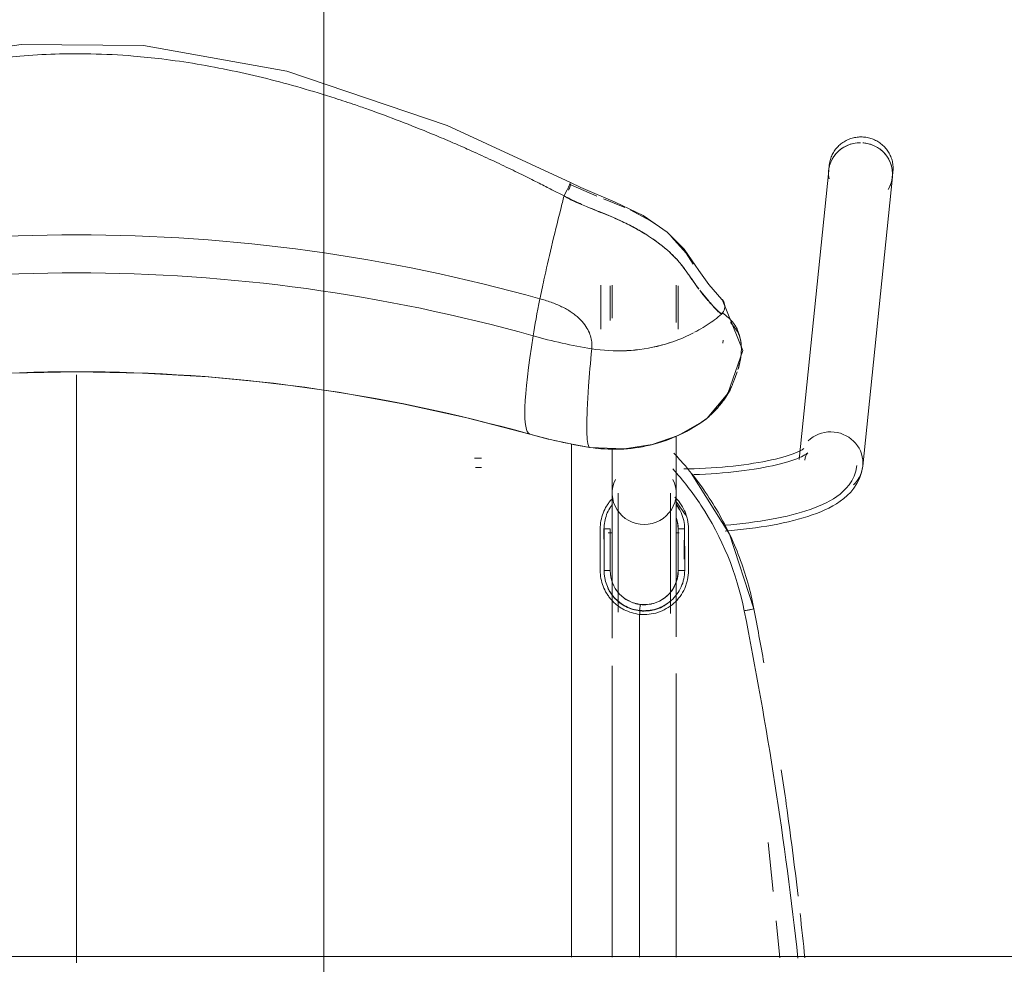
# Model space of a CAD drawing. Header units: metres. Extents: x 1.7 to 42.3, y -72.9 to -47.6.
# Tile 9 of 216: x 5.917 to 6.236, y -69.631 to -69.325. Entities that reach past the tile are written whole.
import ezdxf

# ---------------------------------------------------------------- set-up
doc = ezdxf.new("R2010")
doc.units = ezdxf.units.M
doc.layers.add('G-ANNO-SYMB', color=7, linetype='Continuous', lineweight=9)
doc.layers.add('I-FURN', color=7, linetype='Continuous', lineweight=18)

# ---------------------------------------------------------------- blocks, each defined once
blk = doc.blocks.new('FDE_CJU03_ConjuntoUsoMúltiplo_1mesa4cadeiras - CJU03_ConjuntoUsoMúltiplo_01mesa04cadeiras-V8-2PAV - FRIGORÍFICA')
at = {"layer": 'I-FURN', "color": 253, "true_color": 0xaaaaaa}
for p, q in [((-0.3, 0.6), (-0.3, -0.6)), ((-0.55193, -0.03541), (-0.5537, -0.03523)), ((-0.45849, -0.04502), (-0.55193, -0.03541)), ((-0.55582, -0.05582), (-0.55405, -0.056)), ((-0.55405, -0.056), (-0.46061, -0.06561)), ((-0.3116, -0.07301), (-0.2996, -0.07178)), ((-0.33687, -0.07562), (-0.32106, -0.07399)), ((-0.49824, -0.0902), (-0.49922, -0.09008)), ((-0.47274, -0.09698), (-0.47353, -0.09593)), ((-0.50275, -0.10465), (-0.51671, -0.10465)), ((-0.43821, -0.10465), (-0.43174, -0.10465)), ((-0.43689, -0.1043), (-0.43689, -0.1053)), ((-0.50487, -0.1053), (-0.51692, -0.1053)), ((-0.44977, -0.1053), (-0.46821, -0.1053)), ((-0.44512, -0.1053), (-0.44702, -0.1053)), ((-0.4383, -0.1053), (-0.44196, -0.1053)), ((-0.43689, -0.1053), (-0.43764, -0.1053)), ((-0.29977, -0.1053), (-0.39144, -0.1053)), ((-0.41172, -0.11702), (-0.41065, -0.11702)), ((-0.54208, -0.12192), (-0.54484, -0.12882)), ((-0.51692, -0.126), (-0.50627, -0.126)), ((-0.51671, -0.12665), (-0.50559, -0.12665)), ((-0.46385, -0.126), (-0.44977, -0.126)), ((-0.43821, -0.12665), (-0.43283, -0.12665)), ((-0.42471, -0.12665), (-0.43821, -0.12665)), ((-0.43689, -0.1273), (-0.43689, -0.12591)), ((-0.394, -0.126), (-0.29978, -0.126)), ((-0.51692, -0.12965), (-0.50275, -0.12965)), ((-0.54569, -0.13099), (-0.54942, -0.13933)), ((-0.55015, -0.1395), (-0.55004, -0.13957))]:
    blk.add_line(p, q, dxfattribs=at)
at = {"layer": 'I-FURN', "color": 253, "true_color": 0xaaaaaa, "flags": 128}
for points in [[(-0.5537, -0.03523), (-0.55411, -0.0352), (-0.55451, -0.03518), (-0.55492, -0.03518), (-0.55533, -0.0352), (-0.55574, -0.03523), (-0.55614, -0.03528), (-0.55655, -0.03535), (-0.55695, -0.03543), (-0.55734, -0.03553), (-0.55773, -0.03565), (-0.55812, -0.03578), (-0.5585, -0.03593), (-0.55888, -0.03609), (-0.55924, -0.03627), (-0.5596, -0.03647), (-0.55996, -0.03667), (-0.5603, -0.0369), (-0.56063, -0.03713), (-0.56096, -0.03738), (-0.56127, -0.03764), (-0.56158, -0.03792), (-0.56187, -0.0382), (-0.56215, -0.0385), (-0.56242, -0.03881), (-0.56268, -0.03913), (-0.56292, -0.03946), (-0.56315, -0.03979), (-0.56337, -0.04014), (-0.56357, -0.0405), (-0.56376, -0.04086), (-0.56394, -0.04123), (-0.5641, -0.04161), (-0.56424, -0.04199), (-0.56438, -0.04238), (-0.56449, -0.04277), (-0.56459, -0.04317), (-0.56468, -0.04357), (-0.56475, -0.04397), (-0.5648, -0.04438), (-0.56484, -0.04479), (-0.56486, -0.0452), (-0.56487, -0.04561), (-0.56486, -0.04602), (-0.56484, -0.04643), (-0.56479, -0.04683), (-0.56474, -0.04724), (-0.56467, -0.04764), (-0.56458, -0.04804), (-0.56447, -0.04844), (-0.56435, -0.04883), (-0.56422, -0.04922), (-0.56407, -0.0496), (-0.56391, -0.04998), (-0.56373, -0.05035), (-0.56353, -0.05071), (-0.56333, -0.05106), (-0.56311, -0.0514), (-0.56287, -0.05174), (-0.56262, -0.05206), (-0.56236, -0.05238), (-0.56209, -0.05269), (-0.56181, -0.05298), (-0.56151, -0.05326), (-0.5612, -0.05353), (-0.56088, -0.05379), (-0.56056, -0.05403), (-0.56022, -0.05426), (-0.55987, -0.05448), (-0.55952, -0.05468), (-0.55915, -0.05486), (-0.55878, -0.05504), (-0.55841, -0.05519), (-0.55802, -0.05533), (-0.55763, -0.05546), (-0.55724, -0.05557), (-0.55684, -0.05566), (-0.55682, -0.05567)], [(-0.45869, -0.04691), (-0.45691, -0.04723), (-0.45527, -0.04779), (-0.45379, -0.04853), (-0.4525, -0.04938), (-0.45136, -0.05032), (-0.45036, -0.05131), (-0.44947, -0.05234), (-0.44867, -0.05341), (-0.44795, -0.05451), (-0.44727, -0.05565), (-0.44665, -0.05683), (-0.44606, -0.05806), (-0.44551, -0.05932), (-0.44499, -0.06063), (-0.4445, -0.06199), (-0.44402, -0.0634), (-0.44358, -0.06485), (-0.44315, -0.06635), (-0.44274, -0.0679), (-0.44235, -0.06949), (-0.44199, -0.07113), (-0.44164, -0.07281), (-0.44131, -0.07454), (-0.441, -0.0763), (-0.44071, -0.07811), (-0.44044, -0.07995), (-0.44019, -0.08182), (-0.43996, -0.08373), (-0.43975, -0.08567), (-0.43956, -0.08764), (-0.43939, -0.08962)], [(-0.45849, -0.04502), (-0.45643, -0.04539), (-0.45453, -0.04604), (-0.45284, -0.04688), (-0.45136, -0.04786), (-0.45008, -0.04891), (-0.44897, -0.05002), (-0.44799, -0.05115), (-0.44712, -0.05232), (-0.44633, -0.05351), (-0.44561, -0.05473), (-0.44495, -0.05598), (-0.44434, -0.05727), (-0.44376, -0.05859), (-0.44322, -0.05996), (-0.4427, -0.06136), (-0.44222, -0.06281), (-0.44175, -0.06431), (-0.44132, -0.06585), (-0.4409, -0.06743), (-0.4405, -0.06906), (-0.44013, -0.07073), (-0.43978, -0.07244), (-0.43944, -0.0742), (-0.43913, -0.07599), (-0.43884, -0.07782), (-0.43856, -0.07969), (-0.43831, -0.08159), (-0.43808, -0.08352), (-0.43786, -0.08548), (-0.43767, -0.08746), (-0.4375, -0.08947)], [(-0.55682, -0.05567), (-0.55642, -0.05574), (-0.55601, -0.0558), (-0.55582, -0.05582)], [(-0.46276, -0.0628), (-0.46271, -0.06286), (-0.46257, -0.06303), (-0.46237, -0.06332), (-0.46213, -0.06372), (-0.46185, -0.06423), (-0.46155, -0.06484), (-0.46123, -0.06555), (-0.4609, -0.06635), (-0.46056, -0.06724), (-0.46023, -0.06822), (-0.45989, -0.06927), (-0.45956, -0.0704), (-0.45924, -0.0716), (-0.45892, -0.07287), (-0.45861, -0.07421), (-0.45832, -0.0756), (-0.45803, -0.07706), (-0.45776, -0.07856), (-0.4575, -0.08012), (-0.45726, -0.08172), (-0.45703, -0.08337), (-0.45682, -0.08506), (-0.45663, -0.08679), (-0.45645, -0.08855), (-0.45629, -0.09034), (-0.45615, -0.09216), (-0.45603, -0.094), (-0.45592, -0.09586), (-0.45584, -0.09774), (-0.45577, -0.09964)], [(-0.46042, -0.06372), (-0.46118, -0.06358), (-0.46182, -0.06337), (-0.46229, -0.06314), (-0.46259, -0.06294), (-0.46273, -0.06282), (-0.46276, -0.0628)], [(-0.46416, -0.06408), (-0.46411, -0.06414), (-0.46398, -0.06433), (-0.46379, -0.06464), (-0.46356, -0.06506), (-0.46329, -0.0656), (-0.463, -0.06624), (-0.46269, -0.06698), (-0.46238, -0.06781), (-0.46206, -0.06874), (-0.46174, -0.06974), (-0.46142, -0.07082), (-0.4611, -0.07198), (-0.46079, -0.07321), (-0.46049, -0.07451), (-0.4602, -0.07587), (-0.45992, -0.07729), (-0.45965, -0.07876), (-0.4594, -0.08029), (-0.45916, -0.08186), (-0.45894, -0.08348), (-0.45873, -0.08515), (-0.45853, -0.08685), (-0.45836, -0.08858), (-0.4582, -0.09035), (-0.45806, -0.09215), (-0.45793, -0.09397), (-0.45783, -0.09581), (-0.45774, -0.09767), (-0.45767, -0.09954), (-0.45763, -0.10142), (-0.4576, -0.1028)], [(-0.41239, -0.08019), (-0.43653, -0.08808), (-0.45626, -0.10046)], [(-0.51237, -0.0905), (-0.49582, -0.0838), (-0.48193, -0.0886), (-0.47403, -0.09533), (-0.47352, -0.09594)], [(-0.51238, -0.09051), (-0.51721, -0.0948), (-0.52172, -0.09801), (-0.52857, -0.1027), (-0.53414, -0.10827), (-0.53945, -0.11594), (-0.54383, -0.12501), (-0.54856, -0.13619), (-0.55015, -0.1395)], [(-0.4728, -0.0969), (-0.46839, -0.10467), (-0.46543, -0.11313), (-0.46403, -0.12198), (-0.46455, -0.13325)], [(-0.52375, -0.09982), (-0.52735, -0.10211), (-0.53273, -0.10694)], [(-0.43821, -0.10465), (-0.44028, -0.10485), (-0.44204, -0.10537)], [(-0.41377, -0.11686), (-0.41374, -0.11478), (-0.41411, -0.1127), (-0.41487, -0.11074), (-0.41598, -0.10895), (-0.41742, -0.10741), (-0.41904, -0.10622), (-0.42183, -0.10504), (-0.42471, -0.10465)], [(-0.40337, -0.1053), (-0.40536, -0.1053), (-0.40735, -0.1053), (-0.40933, -0.1053), (-0.41129, -0.1053), (-0.41324, -0.1053), (-0.41517, -0.1053), (-0.41707, -0.1053), (-0.41895, -0.1053), (-0.4208, -0.1053), (-0.42262, -0.1053), (-0.4244, -0.1053), (-0.42614, -0.1053), (-0.42785, -0.1053), (-0.42951, -0.1053), (-0.43113, -0.1053), (-0.43269, -0.1053), (-0.43421, -0.1053), (-0.43567, -0.1053), (-0.43708, -0.1053), (-0.43843, -0.1053), (-0.43972, -0.1053), (-0.44095, -0.1053), (-0.44211, -0.1053), (-0.44321, -0.1053), (-0.44424, -0.1053), (-0.4452, -0.1053), (-0.44608, -0.1053), (-0.4469, -0.1053), (-0.44764, -0.1053), (-0.44831, -0.1053), (-0.4489, -0.1053), (-0.44942, -0.1053), (-0.44977, -0.1053)], [(-0.44977, -0.1072), (-0.44931, -0.1072), (-0.44878, -0.1072), (-0.44817, -0.1072), (-0.44749, -0.1072), (-0.44673, -0.1072), (-0.44589, -0.1072), (-0.44499, -0.1072), (-0.44401, -0.1072), (-0.44297, -0.1072), (-0.44186, -0.1072), (-0.44068, -0.1072), (-0.43944, -0.1072), (-0.43814, -0.1072), (-0.43677, -0.1072), (-0.43536, -0.1072), (-0.43388, -0.1072), (-0.43235, -0.1072), (-0.43077, -0.1072), (-0.42915, -0.1072), (-0.42748, -0.1072), (-0.42576, -0.1072), (-0.42401, -0.1072), (-0.42222, -0.1072), (-0.42039, -0.1072), (-0.41854, -0.1072), (-0.41665, -0.1072), (-0.41474, -0.1072), (-0.41281, -0.1072), (-0.41086, -0.1072)], [(-0.53678, -0.11216), (-0.53776, -0.11367), (-0.54133, -0.12024)], [(-0.42471, -0.12665), (-0.42265, -0.12645), (-0.42062, -0.12586), (-0.41874, -0.12489), (-0.4171, -0.12359), (-0.41582, -0.12213), (-0.41443, -0.11958), (-0.41377, -0.11686)], [(-0.29978, -0.11715), (-0.32732, -0.11717), (-0.35506, -0.11718), (-0.38282, -0.1172), (-0.4106, -0.11722)], [(-0.41129, -0.1241), (-0.41324, -0.1241), (-0.41517, -0.1241), (-0.41707, -0.1241), (-0.41895, -0.1241), (-0.4208, -0.1241), (-0.42262, -0.1241), (-0.4244, -0.1241), (-0.42614, -0.1241), (-0.42785, -0.1241), (-0.42951, -0.1241), (-0.43113, -0.1241), (-0.43269, -0.1241), (-0.43421, -0.1241), (-0.43567, -0.1241), (-0.43708, -0.1241), (-0.43843, -0.1241), (-0.43972, -0.1241), (-0.44095, -0.1241), (-0.44211, -0.1241), (-0.44321, -0.1241), (-0.44424, -0.1241), (-0.4452, -0.1241), (-0.44608, -0.1241), (-0.4469, -0.1241), (-0.44764, -0.1241), (-0.44831, -0.1241), (-0.4489, -0.1241), (-0.44942, -0.1241), (-0.44977, -0.1241)], [(-0.44977, -0.126), (-0.44931, -0.126), (-0.44878, -0.126), (-0.44817, -0.126), (-0.44749, -0.126), (-0.44673, -0.126), (-0.44589, -0.126), (-0.44499, -0.126), (-0.44401, -0.126), (-0.44297, -0.126), (-0.44186, -0.126), (-0.44068, -0.126), (-0.43944, -0.126), (-0.43814, -0.126), (-0.43677, -0.126), (-0.43536, -0.126), (-0.43388, -0.126), (-0.43235, -0.126), (-0.43077, -0.126), (-0.42915, -0.126), (-0.42748, -0.126), (-0.42576, -0.126), (-0.42401, -0.126), (-0.42222, -0.126), (-0.42039, -0.126), (-0.41854, -0.126), (-0.41665, -0.126), (-0.41474, -0.126), (-0.41281, -0.126), (-0.41086, -0.126), (-0.40889, -0.126), (-0.40691, -0.126), (-0.40492, -0.126), (-0.40293, -0.126)], [(-0.46881, -0.15263), (-0.4671, -0.14607), (-0.46566, -0.13945), (-0.46454, -0.13324)], [(-0.55015, -0.1395), (-0.5686, -0.17938), (-0.58611, -0.23115), (-0.59447, -0.27749), (-0.59479, -0.31702), (-0.58887, -0.35587), (-0.57619, -0.39921), (-0.55586, -0.44733), (-0.55203, -0.45507), (-0.55018, -0.45878)], [(-0.54581, -0.14157), (-0.54678, -0.14109), (-0.54777, -0.14061), (-0.54868, -0.14016), (-0.54943, -0.13981), (-0.54994, -0.13958), (-0.55015, -0.1395), (-0.55015, -0.1395)], [(-0.54942, -0.13933), (-0.54947, -0.13944), (-0.54953, -0.13956)], [(-0.29978, -0.13915), (-0.30338, -0.13915), (-0.33902, -0.13915), (-0.37469, -0.13915), (-0.41039, -0.13915), (-0.4461, -0.13915), (-0.46567, -0.13915)], [(-0.46881, -0.44567), (-0.47414, -0.42517), (-0.47866, -0.40447), (-0.48237, -0.3836), (-0.48527, -0.36258), (-0.48734, -0.34147), (-0.48858, -0.32028), (-0.48899, -0.29906), (-0.48857, -0.27784), (-0.48732, -0.25665), (-0.48525, -0.23553), (-0.48235, -0.21452), (-0.47863, -0.19365), (-0.4741, -0.17295), (-0.46881, -0.15263)], [(-0.46109, -0.17047), (-0.46109, -0.17006), (-0.46109, -0.16969), (-0.46109, -0.16934), (-0.46109, -0.16903), (-0.46109, -0.16876), (-0.46109, -0.16852), (-0.46109, -0.16831), (-0.46109, -0.1682)], [(-0.45809, -0.1682), (-0.45809, -0.16838), (-0.45809, -0.1686), (-0.45809, -0.16885), (-0.45809, -0.16914), (-0.45809, -0.16946), (-0.45809, -0.16981), (-0.45809, -0.1702)]]:
    blk.add_lwpolyline(points, dxfattribs=at)
at = {"layer": 'I-FURN', "color": 253, "true_color": 0xaaaaaa}
for centre, major_axis, ratio, start_param, end_param in [((-0.55299, -0.04571), (0.00106, 0.0103), 0.967163, 5.858731, 6.905929), ((-0.55299, -0.04571), (0.00106, 0.0103), 0.967163, 5.976302, 6.851227), ((-0.55299, -0.04571), (0.00106, 0.0103), 0.967163, 0.656571, 1.578726), ((-0.55299, -0.04571), (0.00106, 0.0103), 0.967163, 0.589816, 1.471565), ((-0.55299, -0.04571), (0.00106, 0.0103), 0.967163, 1.471565, 1.598786), ((-0.55299, -0.04571), (0.00106, 0.0103), 0.967163, 1.669941, 3.417141), ((-0.55299, -0.04571), (0.00106, 0.0103), 0.967163, 1.838177, 2.584285), ((-0.45955, -0.05532), (0.00106, 0.0103), 0.967163, 0.099145, 1.669941), ((-0.45955, -0.05532), (0.00106, 0.0103), 0.967163, 5.596932, 6.38233), ((-0.55299, -0.04571), (0.00106, 0.0103), 0.967163, 2.855299, 3.042361), ((-0.55299, -0.04571), (0.00106, 0.0103), 0.967163, 3.083385, 3.394061), ((-0.45955, -0.05532), (0.00106, 0.0103), 0.967163, 1.669941, 2.455339), ((-0.44977, -0.11565), (0, 0.01035), 0.978148, 4.712389, 6.738191), ((-0.44977, -0.11565), (0, 0.01035), 0.978148, 2.686587, 4.712389), ((-0.48426, -0.16359), (2.41562, 0.00028), 0.014466, 1.546161, 1.551746), ((-0.65627, -0.10582), (0, 0.1656), 0.978148, 4.432561, 4.549768), ((-0.76073, -0.08564), (-0.29621, 0.04754), 0.033662, 2.678566, 2.779171), ((-0.76073, -0.08564), (-0.29621, 0.04754), 0.033662, 2.779174, 2.829474), ((-0.62829, -0.10582), (0, 0.16963), 0.978148, 4.432561, 4.549768), ((-0.76073, -0.08564), (-0.29621, 0.04754), 0.033662, 3.030688, 3.13129), ((-0.76073, -0.08564), (-0.29621, 0.04754), 0.033662, 2.829483, 2.879776), ((-0.76073, -0.08564), (-0.29621, 0.04754), 0.033662, 2.879782, 2.930079), ((-0.76073, -0.08564), (-0.29621, 0.04754), 0.033662, 2.930086, 2.980382), ((-0.76073, -0.08564), (-0.29621, 0.04754), 0.033662, 2.980391, 3.030684), ((-0.57325, -0.12942), (-0.07702, 0.02165), 0.057423, 1.951227, 2.011546), ((-0.57325, -0.12942), (-0.07702, 0.02165), 0.057423, 2.011546, 2.373457), ((-0.00271, -0.29915), (0, 0.54235), 0.978148, 1.290968, 1.850624), ((-0.57325, -0.12942), (-0.07702, 0.02165), 0.057423, 2.373457, 2.433775), ((-0.57325, -0.12942), (-0.07702, 0.02165), 0.057423, 2.433775, 2.494094), ((-0.60511, -0.11896), (-0.11745, 0.03301), 0.057423, 2.494094, 2.683805), ((0.0018, -0.29915), (0, 0.5344), 0.978148, 1.290968, 1.850624), ((-0.7576, -0.0714), (-0.28881, 0.08118), 0.057423, 2.683805, 3.136529), ((0.02978, -0.29915), (0, 0.53037), 0.978148, 1.290968, 1.850624)]:
    blk.add_ellipse(centre, major_axis=major_axis, ratio=ratio, start_param=start_param, end_param=end_param, dxfattribs=at)
for points in [[(-0.41174, -0.0833), (-0.39317, -0.07961), (-0.35588, -0.07301), (-0.31835, -0.06804), (-0.29953, -0.06597)], [(-0.31396, -0.06527), (-0.30918, -0.06473), (-0.30441, -0.06422), (-0.29963, -0.06373)], [(-0.29963, -0.06373), (-0.30441, -0.06422), (-0.30918, -0.06473), (-0.31395, -0.06527)], [(-0.39492, -0.07697), (-0.40075, -0.078), (-0.40657, -0.07908), (-0.41239, -0.08019)], [(-0.41239, -0.08019), (-0.40657, -0.07908), (-0.40075, -0.078), (-0.39492, -0.07697)], [(-0.41174, -0.0833), (-0.41182, -0.08287), (-0.41198, -0.08204), (-0.41219, -0.08101), (-0.41234, -0.08034), (-0.41238, -0.08018), (-0.41239, -0.08019)], [(-0.5076, -0.09062), (-0.50784, -0.09039), (-0.50839, -0.08998), (-0.50902, -0.08974), (-0.50935, -0.08967)], [(-0.50415, -0.09526), (-0.50521, -0.09364), (-0.50637, -0.09209), (-0.5076, -0.09062)], [(-0.50497, -0.09405), (-0.5038, -0.09573), (-0.50272, -0.0975), (-0.50174, -0.09936)], [(-0.47175, -0.09864), (-0.47222, -0.09776), (-0.47277, -0.09687), (-0.47341, -0.09609)], [(-0.47341, -0.09609), (-0.47276, -0.09689), (-0.47218, -0.0978), (-0.47169, -0.09872)], [(-0.49754, -0.11015), (-0.4985, -0.10652), (-0.49985, -0.10303), (-0.50154, -0.09975)], [(-0.43824, -0.10133), (-0.43599, -0.10133), (-0.4315, -0.10133), (-0.427, -0.10132), (-0.42475, -0.10132)], [(-0.52454, -0.10443), (-0.52509, -0.10491), (-0.52642, -0.10614), (-0.52875, -0.10865), (-0.53103, -0.11155), (-0.53228, -0.11339), (-0.53281, -0.11422)], [(-0.4426, -0.10222), (-0.44426, -0.1033), (-0.44589, -0.10444), (-0.44748, -0.10563)], [(-0.44416, -0.10416), (-0.44474, -0.10446), (-0.4453, -0.10481), (-0.44584, -0.1052)], [(-0.44165, -0.1052), (-0.44054, -0.10484), (-0.43937, -0.10465), (-0.43821, -0.10465)], [(-0.42475, -0.10257), (-0.427, -0.10257), (-0.43149, -0.10257), (-0.43599, -0.10258), (-0.43824, -0.10258)], [(-0.43821, -0.10465), (-0.43596, -0.10465), (-0.43146, -0.10465), (-0.42696, -0.10465), (-0.42471, -0.10465)], [(-0.41185, -0.11715), (-0.41165, -0.11532), (-0.41202, -0.11157), (-0.41479, -0.10667), (-0.41929, -0.10335), (-0.42293, -0.10257), (-0.42475, -0.10257)], [(-0.42471, -0.10465), (-0.42316, -0.10465), (-0.42009, -0.10531), (-0.41627, -0.10809), (-0.41392, -0.11219), (-0.4136, -0.11533), (-0.41377, -0.11686)], [(-0.49581, -0.1213), (-0.496, -0.11752), (-0.49657, -0.11377), (-0.49754, -0.11015)], [(-0.53281, -0.11422), (-0.53335, -0.11505), (-0.53424, -0.11651), (-0.53535, -0.1185), (-0.5364, -0.12048), (-0.53716, -0.12198), (-0.53756, -0.12282)], [(-0.41377, -0.11686), (-0.41392, -0.11819), (-0.41471, -0.1208), (-0.41721, -0.12403), (-0.42069, -0.12614), (-0.42337, -0.12665), (-0.42471, -0.12665)], [(-0.41172, -0.11702), (-0.41168, -0.11653), (-0.41166, -0.11606), (-0.41166, -0.11559)], [(-0.53756, -0.12282), (-0.53797, -0.12367), (-0.53885, -0.12556), (-0.54014, -0.12865), (-0.54134, -0.13171), (-0.54238, -0.13435), (-0.5433, -0.13654), (-0.54417, -0.1385), (-0.545, -0.14018), (-0.54554, -0.14113), (-0.54581, -0.14157)], [(-0.49643, -0.13263), (-0.49583, -0.12893), (-0.49563, -0.12516), (-0.4958, -0.12142)], [(-0.42475, -0.12989), (-0.427, -0.12989), (-0.4315, -0.12989), (-0.436, -0.12989), (-0.43824, -0.12989)], [(-0.43817, -0.12866), (-0.43707, -0.12866), (-0.43597, -0.12866), (-0.43487, -0.12866)], [(-0.50208, -0.13361), (-0.50276, -0.13393), (-0.50347, -0.13435), (-0.50418, -0.13487)], [(-0.50006, -0.13288), (-0.50072, -0.13304), (-0.50139, -0.13328), (-0.50208, -0.13361)], [(-0.5477, -0.14018), (-0.54793, -0.14007), (-0.54838, -0.13985), (-0.54898, -0.13955), (-0.54929, -0.1394), (-0.54942, -0.13933)], [(-0.50828, -0.13928), (-0.50859, -0.13975), (-0.50918, -0.14071), (-0.50975, -0.1418), (-0.51002, -0.14235)], [(-0.51002, -0.14235), (-0.51029, -0.1429), (-0.51079, -0.14401), (-0.51123, -0.14516), (-0.51145, -0.14578)], [(-0.51145, -0.14578), (-0.51167, -0.14639), (-0.5121, -0.1477), (-0.51244, -0.14886), (-0.51258, -0.14936)], [(-0.591, -0.31754), (-0.59051, -0.32366), (-0.58902, -0.33585), (-0.58668, -0.34789), (-0.58532, -0.3539)]]:
    blk.add_open_spline(points, degree=3, dxfattribs=at)
for points, knots in [([(-0.3195, -0.0659), (-0.32942, -0.06706), (-0.34304, -0.06882), (-0.35663, -0.07078), (-0.36033, -0.07134)], [0.6330711, 0.6330711, 0.6330711, 0.6330711, 0.75, 0.7938399, 0.7938399, 0.7938399, 0.7938399]), ([(-0.36033, -0.07134), (-0.35663, -0.07078), (-0.34304, -0.06882), (-0.32942, -0.06706), (-0.3195, -0.0659)], [0.2061667, 0.2061667, 0.2061667, 0.2061667, 0.25, 0.3669429, 0.3669429, 0.3669429, 0.3669429]), ([(-0.41239, -0.08019), (-0.41804, -0.08127), (-0.42915, -0.0844), (-0.44477, -0.0919), (-0.4557, -0.09971), (-0.46136, -0.10482), (-0.46271, -0.10611)], [0, 0, 0, 0, 0.25, 0.5, 0.75, 0.8312939, 0.8312939, 0.8312939, 0.8312939]), ([(-0.48971, -0.08539), (-0.49047, -0.08516), (-0.49171, -0.08483), (-0.49332, -0.08449), (-0.49449, -0.08433), (-0.49553, -0.08426), (-0.4969, -0.08423), (-0.49851, -0.08435), (-0.50032, -0.0847), (-0.50202, -0.08525), (-0.50362, -0.08601), (-0.50561, -0.08741), (-0.50699, -0.08894), (-0.50792, -0.09025)], [0.5090671, 0.5090671, 0.5090671, 0.5090671, 0.55, 0.575, 0.6, 0.625, 0.65, 0.7, 0.75, 0.8, 0.85, 0.9, 1, 1, 1, 1]), ([(-0.50494, -0.08781), (-0.50482, -0.0877), (-0.50374, -0.0867), (-0.50222, -0.08558), (-0.50012, -0.08471), (-0.49844, -0.08433), (-0.49722, -0.08424), (-0.4966, -0.08423)], [0.0876695, 0.0876695, 0.0876695, 0.0876695, 0.1, 0.2, 0.25, 0.3, 0.3463075, 0.3463075, 0.3463075, 0.3463075]), ([(-0.49432, -0.08435), (-0.49394, -0.0844), (-0.49316, -0.0845), (-0.49173, -0.08478), (-0.49067, -0.08504), (-0.49006, -0.08521)], [0.4, 0.4, 0.4, 0.4, 0.425, 0.45, 0.48350906, 0.48350906, 0.48350906, 0.48350906]), ([(-0.47372, -0.09566), (-0.47421, -0.09508), (-0.47518, -0.09398), (-0.47665, -0.09253), (-0.47785, -0.09147), (-0.47879, -0.09071), (-0.4795, -0.09018), (-0.48016, -0.08971), (-0.48097, -0.08915), (-0.48189, -0.08856), (-0.48284, -0.08803), (-0.48375, -0.08759), (-0.48452, -0.08726), (-0.48547, -0.08687), (-0.4869, -0.08631), (-0.48814, -0.08588), (-0.48897, -0.08561)], [0, 0, 0, 0, 0.05, 0.1, 0.15, 0.175, 0.2, 0.225, 0.25, 0.3, 0.35, 0.375, 0.4, 0.425, 0.45, 0.495546, 0.495546, 0.495546, 0.495546]), ([(-0.45757, -0.1064), (-0.4539, -0.10308), (-0.44017, -0.09244), (-0.42387, -0.08571), (-0.41174, -0.0833)], [0.2222222, 0.2222222, 0.2222222, 0.2222222, 0.4444444, 1, 1, 1, 1]), ([(-0.48425, -0.08745), (-0.4836, -0.08777), (-0.48252, -0.08834), (-0.48133, -0.08905), (-0.48048, -0.08959), (-0.47981, -0.09005), (-0.47947, -0.09029), (-0.47934, -0.09039)], [0.6, 0.6, 0.6, 0.6, 0.65, 0.7, 0.75, 0.775, 0.7919906, 0.7919906, 0.7919906, 0.7919906]), ([(-0.5076, -0.09062), (-0.50788, -0.09111), (-0.50845, -0.09182), (-0.50951, -0.09281), (-0.51042, -0.09359), (-0.5115, -0.09448), (-0.51274, -0.09553), (-0.51405, -0.09665), (-0.5149, -0.09737), (-0.51533, -0.09771)], [0, 0, 0, 0, 0.0625, 0.09375, 0.125, 0.15625, 0.1875, 0.21875, 0.25, 0.25, 0.25, 0.25]), ([(-0.51532, -0.09771), (-0.51488, -0.09737), (-0.51399, -0.09668), (-0.51264, -0.09558), (-0.51144, -0.09454), (-0.51008, -0.09328), (-0.50875, -0.09191), (-0.50795, -0.09102), (-0.5076, -0.09062)], [0.75, 0.75, 0.75, 0.75, 0.78125, 0.8125, 0.84375, 0.875, 0.9375, 1, 1, 1, 1]), ([(-0.50935, -0.08967), (-0.51, -0.08953), (-0.51114, -0.08961), (-0.51207, -0.09021), (-0.51238, -0.09051)], [0.25, 0.25, 0.25, 0.25, 0.5, 0.6689889, 0.6689889, 0.6689889, 0.6689889]), ([(-0.51237, -0.0905), (-0.51229, -0.09042), (-0.51197, -0.09014), (-0.5113, -0.08977), (-0.51034, -0.08955), (-0.50901, -0.08965), (-0.50808, -0.09015), (-0.5076, -0.09062)], [0.3327516, 0.3327516, 0.3327516, 0.3327516, 0.375, 0.5, 0.625, 0.75, 1, 1, 1, 1]), ([(-0.47914, -0.09053), (-0.47893, -0.09068), (-0.4785, -0.09101), (-0.47766, -0.09168), (-0.47661, -0.09259), (-0.47555, -0.09364), (-0.47492, -0.09433), (-0.47483, -0.09443)], [0.8, 0.8, 0.8, 0.8, 0.825, 0.85, 0.9, 0.95, 0.9578834, 0.9578834, 0.9578834, 0.9578834]), ([(-0.54236, -0.13428), (-0.54203, -0.13353), (-0.54135, -0.13193), (-0.54022, -0.12909), (-0.5389, -0.12581), (-0.53754, -0.12272), (-0.53634, -0.12024), (-0.53526, -0.11824), (-0.53421, -0.11642), (-0.5329, -0.11432), (-0.53104, -0.1116), (-0.52887, -0.10881), (-0.5269, -0.10665), (-0.52544, -0.10523), (-0.52451, -0.1044), (-0.52374, -0.10376), (-0.52288, -0.10308), (-0.52204, -0.10247), (-0.52121, -0.10188), (-0.5203, -0.10125), (-0.51916, -0.10046), (-0.51766, -0.09942), (-0.5165, -0.09858), (-0.51575, -0.09803)], [0.125, 0.125, 0.125, 0.125, 0.15625, 0.1875, 0.21875, 0.25, 0.28125, 0.3125, 0.34375, 0.375, 0.40625, 0.4375, 0.46875, 0.484375, 0.5, 0.515625, 0.53125, 0.5625, 0.59375, 0.625, 0.65625, 0.6875, 0.7399152, 0.7399152, 0.7399152, 0.7399152]), ([(-0.51573, -0.09802), (-0.51601, -0.09824), (-0.51671, -0.09876), (-0.51784, -0.09954), (-0.51888, -0.10023), (-0.51968, -0.10079), (-0.52007, -0.10108), (-0.52026, -0.10122)], [0.2600737, 0.2600737, 0.2600737, 0.2600737, 0.28125, 0.3125, 0.34375, 0.359375, 0.375, 0.375, 0.375, 0.375]), ([(-0.46456, -0.13328), (-0.46355, -0.12704), (-0.46384, -0.11691), (-0.46831, -0.10408), (-0.47176, -0.09832), (-0.47372, -0.09566)], [0, 0, 0, 0, 0.5, 0.75, 1, 1, 1, 1]), ([(-0.47341, -0.09609), (-0.46958, -0.10138), (-0.46541, -0.11047), (-0.46408, -0.12023), (-0.46396, -0.1235)], [0, 0, 0, 0, 0.5, 0.75, 0.75, 0.75, 0.75]), ([(-0.52026, -0.10122), (-0.52045, -0.10136), (-0.52081, -0.10163), (-0.52142, -0.10209), (-0.52212, -0.10258), (-0.52293, -0.10314), (-0.52376, -0.10378), (-0.52426, -0.10419), (-0.52454, -0.10443)], [0.375, 0.375, 0.375, 0.375, 0.390625, 0.40625, 0.4375, 0.46875, 0.484375, 0.5, 0.5, 0.5, 0.5]), ([(-0.44849, -0.10573), (-0.44792, -0.10513), (-0.44654, -0.10394), (-0.4445, -0.10273), (-0.44271, -0.10204), (-0.44081, -0.10152), (-0.43929, -0.10135), (-0.43824, -0.10133)], [0.5209919, 0.5209919, 0.5209919, 0.5209919, 0.625, 0.75, 0.8125, 0.875, 1, 1, 1, 1]), ([(-0.42475, -0.10132), (-0.4237, -0.10134), (-0.42219, -0.10151), (-0.42029, -0.10202), (-0.4185, -0.10271), (-0.41632, -0.104), (-0.41409, -0.106), (-0.41236, -0.10845), (-0.41111, -0.11122), (-0.41053, -0.11406), (-0.4105, -0.1161), (-0.41059, -0.11715)], [0, 0, 0, 0, 0.125, 0.1875, 0.25, 0.375, 0.5, 0.625, 0.75, 0.875, 1, 1, 1, 1]), ([(-0.43824, -0.10258), (-0.44006, -0.10258), (-0.44285, -0.10319), (-0.44527, -0.10463), (-0.44604, -0.10522)], [0, 0, 0, 0, 0.25, 0.3833415, 0.3833415, 0.3833415, 0.3833415]), ([(-0.43821, -0.10465), (-0.43821, -0.10465), (-0.43822, -0.1045), (-0.43823, -0.10405), (-0.43824, -0.10348), (-0.43824, -0.10294), (-0.43824, -0.10258)], [-1, -1, -1, -1, -0.666667, -0.5, -0.333333, 0, 0, 0, 0]), ([(-0.42845, -0.10273), (-0.42944, -0.10273), (-0.43149, -0.10272), (-0.43355, -0.10272), (-0.43462, -0.10272)], [0.2800663, 0.2800663, 0.2800663, 0.2800663, 0.5, 0.7367821, 0.7367821, 0.7367821, 0.7367821]), ([(-0.42471, -0.10465), (-0.42471, -0.10465), (-0.42473, -0.10449), (-0.42474, -0.10405), (-0.42475, -0.10347), (-0.42475, -0.10292), (-0.42475, -0.10257)], [0, 0, 0, 0, 0.333333, 0.5, 0.666667, 1, 1, 1, 1]), ([(-0.49855, -0.10681), (-0.49819, -0.10786), (-0.49675, -0.11263), (-0.49539, -0.12145), (-0.49585, -0.12902), (-0.49643, -0.13263)], [0.4272714, 0.4272714, 0.4272714, 0.4272714, 0.5, 0.75, 1, 1, 1, 1]), ([(-0.41166, -0.11532), (-0.41167, -0.11497), (-0.41172, -0.11416), (-0.41191, -0.11294), (-0.41235, -0.11126), (-0.4133, -0.10916), (-0.41436, -0.10769), (-0.41497, -0.10702)], [0.07592, 0.07592, 0.07592, 0.07592, 0.125, 0.1875, 0.25, 0.375, 0.5, 0.5, 0.5, 0.5]), ([(-0.42476, -0.12864), (-0.42159, -0.12865), (-0.41688, -0.12682), (-0.41295, -0.12173), (-0.41202, -0.11868), (-0.41185, -0.11715)], [0, 0, 0, 0, 0.5, 0.75, 1, 1, 1, 1]), ([(-0.4106, -0.11722), (-0.41071, -0.11804), (-0.41108, -0.11973), (-0.41187, -0.12177), (-0.41273, -0.12329), (-0.41349, -0.12435), (-0.41435, -0.12534), (-0.41526, -0.12624), (-0.41626, -0.12706), (-0.41771, -0.12805), (-0.42044, -0.1294), (-0.42295, -0.12986), (-0.42475, -0.12989)], [0, 0, 0, 0, 0.125, 0.25, 0.3125, 0.375, 0.4375, 0.5, 0.5625, 0.625, 0.75, 1, 1, 1, 1]), ([(-0.41914, -0.12743), (-0.41871, -0.12723), (-0.41794, -0.12681), (-0.41688, -0.1261), (-0.41597, -0.12535), (-0.41513, -0.12453), (-0.41435, -0.12362), (-0.41366, -0.12265), (-0.41288, -0.12126), (-0.41215, -0.11938), (-0.41183, -0.1178), (-0.41172, -0.11702)], [0.3005038, 0.3005038, 0.3005038, 0.3005038, 0.375, 0.4375, 0.5, 0.5625, 0.625, 0.6875, 0.75, 0.875, 1, 1, 1, 1]), ([(-0.41377, -0.11686), (-0.41377, -0.11687), (-0.41364, -0.11691), (-0.41323, -0.11697), (-0.41269, -0.11705), (-0.41219, -0.11711), (-0.41185, -0.11715)], [0, 0, 0, 0, 0.333333, 0.5, 0.666667, 1, 1, 1, 1]), ([(-0.43824, -0.12989), (-0.44004, -0.12986), (-0.44255, -0.12939), (-0.44528, -0.12805), (-0.44674, -0.12707), (-0.4474, -0.12652), (-0.44772, -0.12623)], [0, 0, 0, 0, 0.25, 0.375, 0.4375, 0.5, 0.5, 0.5, 0.5]), ([(-0.44614, -0.12593), (-0.44607, -0.12599), (-0.44569, -0.12628), (-0.44461, -0.127), (-0.44212, -0.12822), (-0.43982, -0.12864), (-0.43817, -0.12866)], [0.548633, 0.548633, 0.548633, 0.548633, 0.5625, 0.625, 0.75, 1, 1, 1, 1]), ([(-0.43821, -0.12665), (-0.43821, -0.12665), (-0.43822, -0.12676), (-0.43823, -0.12712), (-0.43824, -0.12753), (-0.43824, -0.12799), (-0.43824, -0.12838), (-0.43824, -0.12864)], [0, 0, 0, 0, 0.25, 0.5, 0.625, 0.75, 1, 1, 1, 1]), ([(-0.42476, -0.12864), (-0.42476, -0.1283), (-0.42475, -0.12777), (-0.42474, -0.12722), (-0.42473, -0.12701), (-0.42473, -0.12692)], [0, 0, 0, 0, 0.3333333, 0.5, 0.6666667, 0.6666667, 0.6666667, 0.6666667]), ([(-0.49817, -0.13258), (-0.49847, -0.1326), (-0.4991, -0.13267), (-0.49974, -0.13279), (-0.50006, -0.13288)], [-0.8888889, -0.8888889, -0.8888889, -0.8888889, -0.8333333, -0.7777827, -0.7777827, -0.7777827, -0.7777827]), ([(-0.49643, -0.13263), (-0.49683, -0.13259), (-0.49741, -0.13255), (-0.49801, -0.13257), (-0.49816, -0.13258)], [-1, -1, -1, -1, -0.9166667, -0.8890389, -0.8890389, -0.8890389, -0.8890389]), ([(-0.54581, -0.14157), (-0.54534, -0.14064), (-0.54454, -0.13902), (-0.54333, -0.13643), (-0.54269, -0.13503), (-0.54236, -0.13428)], [0, 0, 0, 0, 0.0625, 0.09375, 0.125, 0.125, 0.125, 0.125]), ([(-0.50418, -0.13487), (-0.50488, -0.13539), (-0.50595, -0.13633), (-0.50731, -0.13791), (-0.50796, -0.13881), (-0.50828, -0.13928)], [-0.5555556, -0.5555556, -0.5555556, -0.5555556, -0.4444444, -0.3888889, -0.3333333, -0.3333333, -0.3333333, -0.3333333]), ([(-0.54581, -0.14157), (-0.54638, -0.14271), (-0.54727, -0.14445), (-0.54854, -0.14693), (-0.54997, -0.14975), (-0.55201, -0.1538), (-0.55429, -0.15846), (-0.55623, -0.16251), (-0.55774, -0.16573), (-0.55925, -0.16902), (-0.56059, -0.172), (-0.56143, -0.17389), (-0.56179, -0.17472)], [-1, -1, -1, -1, -0.9826389, -0.9739583, -0.9652778, -0.9479167, -0.9305556, -0.921875, -0.9131944, -0.9045139, -0.8958333, -0.8888889, -0.8888889, -0.8888889, -0.8888889]), ([(-0.56179, -0.17472), (-0.56234, -0.17597), (-0.56376, -0.17923), (-0.56662, -0.18603), (-0.57003, -0.19461), (-0.57297, -0.20258), (-0.57471, -0.20757), (-0.5752, -0.20902)], [-0.8888889, -0.8888889, -0.8888889, -0.8888889, -0.8784722, -0.8611111, -0.8263889, -0.7916667, -0.7777778, -0.7777778, -0.7777778, -0.7777778]), ([(-0.5752, -0.20902), (-0.57594, -0.21118), (-0.57789, -0.21705), (-0.58079, -0.22659), (-0.58377, -0.23766), (-0.58722, -0.25264), (-0.58966, -0.267), (-0.59075, -0.27769), (-0.591, -0.28075)], [-0.7777778, -0.7777778, -0.7777778, -0.7777778, -0.7569444, -0.7222222, -0.6875, -0.6527778, -0.5833333, -0.5555556, -0.5555556, -0.5555556, -0.5555556]), ([(-0.591, -0.28075), (-0.59137, -0.28535), (-0.59201, -0.29762), (-0.59163, -0.3099), (-0.591, -0.31754)], [-0.5555555, -0.5555555, -0.5555555, -0.5555555, -0.5138889, -0.4444444, -0.4444444, -0.4444444, -0.4444444]), ([(-0.48803, -0.29915), (-0.48579, -0.29915), (-0.48177, -0.29915), (-0.47596, -0.29915), (-0.4706, -0.29915), (-0.46613, -0.29915), (-0.46256, -0.29915), (-0.45986, -0.29915), (-0.45725, -0.29915), (-0.45397, -0.29915), (-0.45012, -0.29915), (-0.44567, -0.29915), (-0.43962, -0.29915), (-0.43122, -0.29915), (-0.41776, -0.29915), (-0.39894, -0.29915), (-0.38046, -0.29915), (-0.36501, -0.29915), (-0.35334, -0.29915), (-0.34376, -0.29915), (-0.33629, -0.29915), (-0.33087, -0.29915), (-0.32545, -0.29915), (-0.31798, -0.29915), (-0.30882, -0.29915), (-0.30148, -0.29915), (-0.29802, -0.29915)], [0.0571196, 0.0571196, 0.0571196, 0.0571196, 0.0833333, 0.1041667, 0.125, 0.1458333, 0.15625, 0.1666667, 0.1770833, 0.1875, 0.2083333, 0.2291667, 0.25, 0.2916667, 0.3333333, 0.375, 0.4166667, 0.4375, 0.4583333, 0.4791667, 0.4895833, 0.5, 0.5104167, 0.5208333, 0.5416667, 0.5602095, 0.5602095, 0.5602095, 0.5602095])]:
    blk.add_open_spline(points, degree=3, knots=knots, dxfattribs=at)
blk = doc.blocks.new('4 GRE - ESCOLA DE CINEMA E AUDIOVISUAL CINE REX R07_rvt-1-2PAV - FRIGORÍFICA')
at = {"layer": 'I-FURN', "color": 253, "lineweight": 18, "true_color": 0xaaaaaa, "rotation": 270.0000000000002}
blk.add_blockref('FDE_CJU03_ConjuntoUsoMúltiplo_1mesa4cadeiras - CJU03_ConjuntoUsoMúltiplo_01mesa04cadeiras-V8-2PAV - FRIGORÍFICA', (6.23499, -69.92822), dxfattribs=at)

msp = doc.modelspace()

# ---------------------------------------------------------------- linework, layer by layer
at = {"layer": 'G-ANNO-SYMB'}
msp.add_line((6.01577, -50.45607), (6.01577, -72.71601), dxfattribs=at)

# ---------------------------------------------------------------- block references
at = {"lineweight": 5}
msp.add_blockref('4 GRE - ESCOLA DE CINEMA E AUDIOVISUAL CINE REX R07_rvt-1-2PAV - FRIGORÍFICA', (0, 0), dxfattribs=at)

doc.saveas('drawing.dxf')
